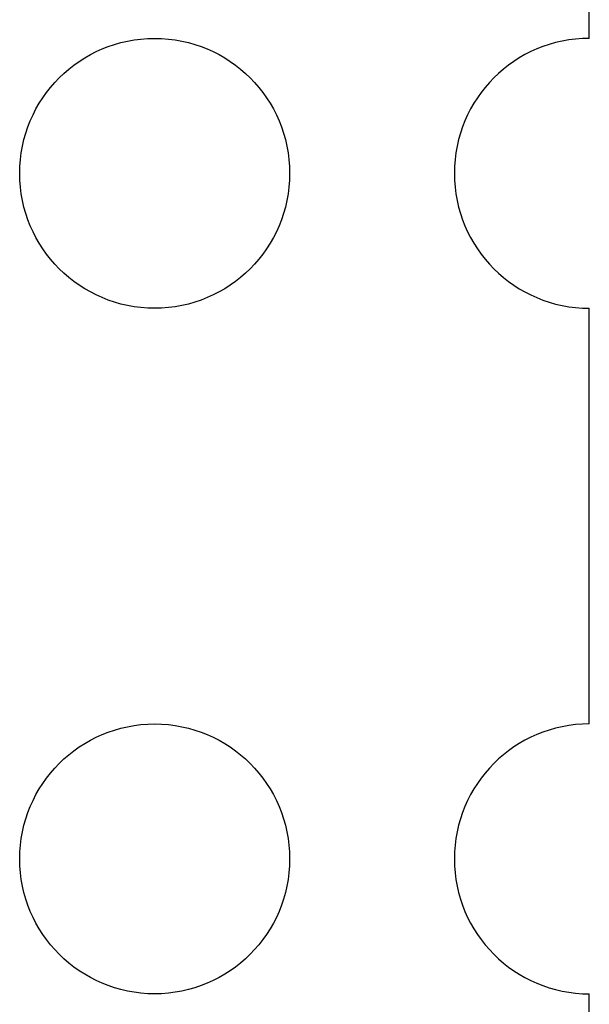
# Model space of a CAD drawing. Header units: millimetres. Extents: x 0 to 297, y 0 to 210.
# Tile 136 of 172: x 206.36 to 208.47, y 110.87 to 114.52. Entities that reach past the tile are written whole.
import ezdxf

# ---------------------------------------------------------------- set-up
doc = ezdxf.new("R2010")
doc.units = ezdxf.units.MM
doc.header["$LTSCALE"] = 16.335
doc.layers.add('OPEN_CASCADEDXF_CONTINUOUS_LINE', color=7, linetype='CONTINUOUS')

msp = doc.modelspace()

# ---------------------------------------------------------------- linework, layer by layer
at = {"layer": 'OPEN_CASCADEDXF_CONTINUOUS_LINE', "color": 7, "linetype": 'Continuous'}
for p, q in [((208.4694, 114.4536), (208.4694, 115.9936)), ((208.4694, 111.9136), (208.4694, 113.4536)), ((208.4694, 109.3736), (208.4694, 110.9136))]:
    msp.add_line(p, q, dxfattribs=at)
for centre in [(206.8594, 113.9536), (206.8594, 111.4136)]:
    msp.add_circle(centre, 0.5, dxfattribs=at)
for centre in [(208.4694, 113.9536), (208.4694, 111.4136)]:
    msp.add_arc(centre, 0.5, 90, 270, dxfattribs=at)

doc.saveas('drawing.dxf')
